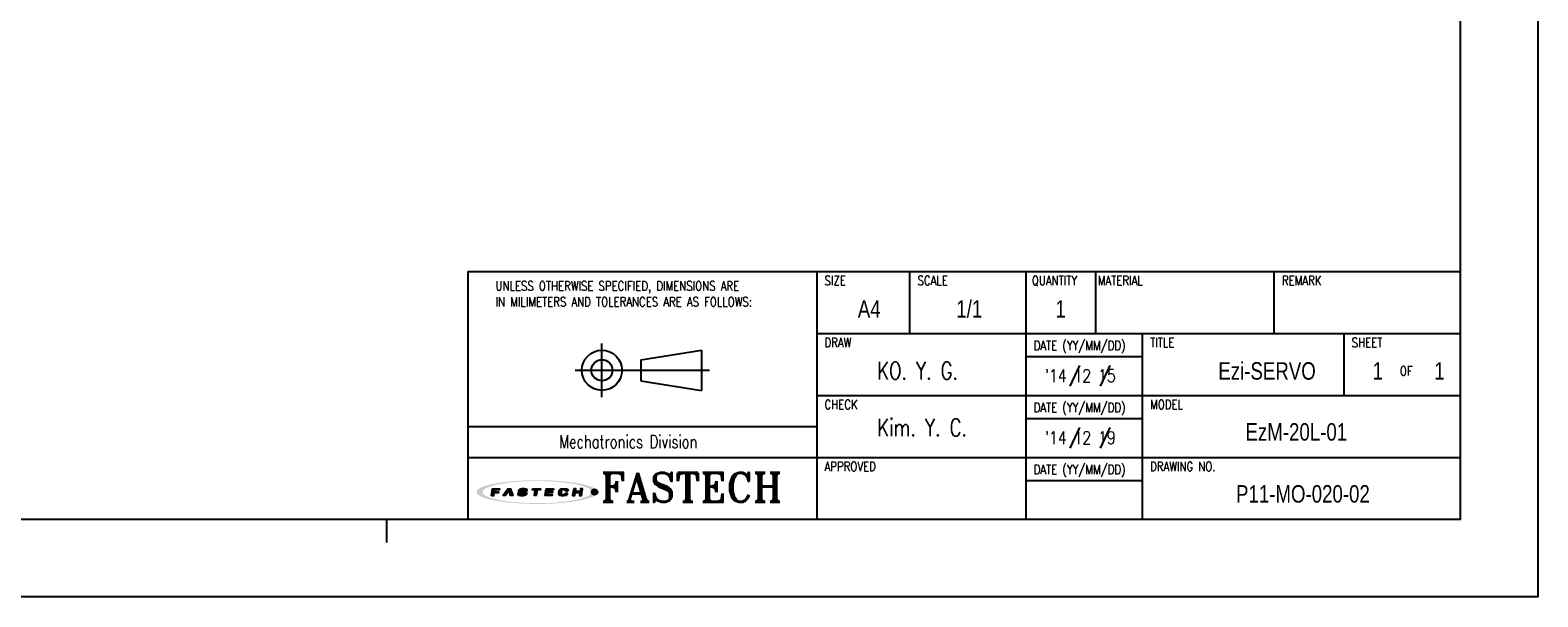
# Model space of a CAD drawing. Header units: millimetres. Extents: x 0 to 297, y 0 to 210.
# Tile 2 of 4: x 103 to 297, y 0 to 73. Entities that reach past the tile are written whole.
import ezdxf

# ---------------------------------------------------------------- set-up
doc = ezdxf.new("R2010")
doc.units = ezdxf.units.MM
for name, color, linetype in [('DIM', 3, 'Continuous'), ('LAYER_2', 1, 'Continuous'), ('LAYER_4', 3, 'Continuous'), ('SHEET', 1, 'Continuous')]:
    doc.layers.add(name, color=color, linetype=linetype)
doc.styles.add('SHB', font='romans.shx', dxfattribs={"width": 0.75, "bigfont": 'whgtxt.shx'})
doc.styles.add('SHEET1', font='ROMANS.SHX', dxfattribs={"width": 0.8, "height": 3})
doc.styles.add('SHEET2', font='txt', dxfattribs={"width": 0.8, "height": 3})
doc.styles.add('SHEET3', font='ROMANT.SHX', dxfattribs={"height": 3})

# ---------------------------------------------------------------- blocks, each defined once
blk = doc.blocks.new('AI9-BLK2')
at = {"layer": 'LAYER_4'}
h = blk.add_hatch(color=12, dxfattribs=at)
edge = h.paths.add_edge_path()
edge.add_spline(control_points=[(66.5, 0), (66.5, -3.5), (61.3, -5.3), (58.7, -6.3), (52, -8.8), (44.8, -10), (37.7, -11), (17.3, -13.9), (-3.7, -14.1), (-24.3, -12.5), (-32.9, -11.8), (-41.6, -10.8), (-50, -8.9), (-54.9, -7.7), (-60.6, -6.4), (-64.7, -3.2), (-73, 3.4), (-52.4, 8.3), (-49.2, 9), (-40.6, 10.9), (-31.8, 11.9), (-23.1, 12.6), (-12.4, 13.4), (-1.5, 13.6), (9.2, 13.3), (19.1, 13), (29, 12.3), (38.8, 10.9), (45.7, 9.9), (52.7, 8.7), (59.3, 6.1), (61.8, 5.2), (66.5, 3.3), (66.5, 0), (66.6, -0.8), (73.6, -0.7), (73.6, 0), (73.5, 3.5), (68.7, 5.4), (66.1, 6.4), (59.6, 9), (52.6, 10.3), (45.8, 11.3), (24.9, 14.6), (3.4, 15.1), (-17.7, 14), (-27.4, 13.6), (-37.2, 12.7), (-46.8, 11.2), (-53.5, 10.1), (-60.4, 8.7), (-66.7, 6.1), (-69.1, 5.1), (-73.9, 3.1), (-73.6, -0.3), (-73.4, -3.7), (-68.1, -5.6), (-65.5, -6.6), (-58.9, -9.2), (-51.8, -10.4), (-44.8, -11.5), (-35, -13), (-25, -13.7), (-15.1, -14.2), (5.8, -15), (27.1, -14.4), (47.8, -11), (54.2, -9.9), (60.6, -8.6), (66.6, -6.1), (69.1, -5.1), (73.5, -3.2), (73.6, 0), (73.6, 0.8), (66.6, 0.9), (66.5, 0)], knot_values=[0, 0, 0, 0, 1, 1, 1, 2, 2, 2, 3, 3, 3, 4, 4, 4, 5, 5, 5, 6, 6, 6, 7, 7, 7, 8, 8, 8, 9, 9, 9, 10, 10, 10, 11, 11, 11, 12, 12, 12, 13, 13, 13, 14, 14, 14, 15, 15, 15, 16, 16, 16, 17, 17, 17, 18, 18, 18, 19, 19, 19, 20, 20, 20, 21, 21, 21, 22, 22, 22, 23, 23, 23, 24, 24, 24, 25, 25, 25, 25], degree=3, periodic=0)
blk = doc.blocks.new('AI9-BLK1')
at = {"layer": 'LAYER_4', "color": 7}
blk.add_blockref('AI9-BLK2', (0, 0), dxfattribs=at)
blk = doc.blocks.new('AI9-BLK3')
at = {"layer": 'LAYER_2'}
for points in [[(-55.6, -4.3), (-54.1, 4.2), (-45.8, 4.1), (-46, 2.8), (-51.9, 2.8), (-52.2, 0.7), (-46.8, 0.6), (-47, -0.8), (-52.4, -0.8), (-53.1, -4.3)], [(-41.4, -4.2), (-35.7, 4.2), (-32.1, 4.2), (-29.5, -4.1), (-32.2, -4.1), (-34.2, 2.7), (-38.7, -4.2)], [(-5.3, 4.2), (4.3, 4.1), (4.1, 2.7), (0.4, 2.7), (-0.8, -4.2), (-3.2, -4.2), (-2.1, 2.7), (-5.6, 2.7)], [(11.4, 4.2), (20, 4.1), (19.8, 2.8), (13.7, 2.8), (13.4, 0.8), (19, 0.7), (18.8, -0.6), (13.1, -0.6), (12.7, -2.7), (18.7, -2.8), (18.5, -4.2), (9.9, -4.2)], [(45, 4.2), (43.5, -4.1), (46, -4.2), (46.6, -0.6), (52.3, -0.7), (51.7, -4.2), (54.1, -4.2), (55.6, 4.2), (53.1, 4.2), (52.5, 0.8), (46.9, 0.8), (47.5, 4.2)]]:
    blk.add_hatch(color=12, dxfattribs=at).paths.add_polyline_path(points)
h = blk.add_hatch(color=12, dxfattribs=at)
edge = h.paths.add_edge_path()
edge.add_spline(control_points=[(-15.2, -1.5), (-15.2, -2.9), (-16.3, -2.9), (-17.5, -2.9), (-17.7, -2.9), (-18.2, -2.9), (-18.5, -2.9), (-20, -2.9), (-20.4, -2.7), (-20.4, -2.1), (-20.4, -1.9), (-20.4, -1.4), (-20.4, -1.4), (-20.4, -1.4), (-22.9, -1.4), (-22.9, -1.4), (-22.9, -1.4), (-22.9, -2.3), (-22.9, -2.5), (-22.9, -3.9), (-21.3, -4.3), (-19.8, -4.3), (-19.5, -4.3), (-17.1, -4.3), (-16.9, -4.3), (-14.1, -4.3), (-12.8, -3.1), (-12.8, -1.8), (-12.8, -1.7), (-12.8, -1.1), (-12.8, -1), (-12.8, 0.2), (-14.1, 0.7), (-16.1, 0.7), (-16.3, 0.7), (-17.5, 0.7), (-17.7, 0.7), (-19.1, 0.7), (-19.7, 0.9), (-19.6, 1.9), (-19.5, 2.9), (-18.4, 2.9), (-17.8, 2.9), (-17.6, 2.9), (-16.5, 2.9), (-16.2, 2.9), (-15, 2.9), (-14.8, 2.6), (-14.8, 2.3), (-14.8, 2.1), (-14.9, 1.7), (-14.9, 1.7), (-14.9, 1.7), (-12.3, 1.6), (-12.3, 1.6), (-12.3, 1.6), (-12.3, 2.6), (-12.3, 2.8), (-12.3, 3.9), (-14.1, 4.3), (-15.7, 4.3), (-16.8, 4.3), (-17.9, 4.3), (-18.2, 4.3), (-20.4, 4.3), (-22, 3.6), (-22.1, 2), (-22.1, 1.8), (-22.1, 1.3), (-22.1, 1.1), (-22.2, -0.1), (-20.7, -0.6), (-19.2, -0.6), (-19, -0.6), (-17.3, -0.7), (-17.1, -0.7), (-15.5, -0.7), (-15.2, -1.1), (-15.2, -1.5)], knot_values=[0, 0, 0, 0, 1, 1, 1, 2, 2, 2, 3, 3, 3, 4, 4, 4, 5, 5, 5, 6, 6, 6, 7, 7, 7, 8, 8, 8, 9, 9, 9, 10, 10, 10, 11, 11, 11, 12, 12, 12, 13, 13, 13, 14, 14, 14, 15, 15, 15, 16, 16, 16, 17, 17, 17, 18, 18, 18, 19, 19, 19, 20, 20, 20, 21, 21, 21, 22, 22, 22, 23, 23, 23, 24, 24, 24, 25, 25, 25, 26, 26, 26, 26], degree=3, periodic=0)
h = blk.add_hatch(color=12, dxfattribs=at)
edge = h.paths.add_edge_path()
edge.add_spline(control_points=[(35, 1.4), (35, 1.4), (37.4, 1.4), (37.4, 1.4), (37.4, 1.4), (37.5, 2), (37.5, 2.4), (37.5, 3.1), (37.3, 4.2), (34.5, 4.2), (34.2, 4.2), (32.2, 4.2), (31.6, 4.2), (28.5, 4.3), (27.4, 2.7), (27.2, 1.5), (27.1, 1), (26.8, -0.6), (26.7, -1.2), (26.5, -2.6), (26.6, -4.3), (30.1, -4.3), (30.5, -4.3), (31.7, -4.3), (32.2, -4.3), (34.9, -4.3), (36.6, -4), (36.9, -2.3), (36.9, -1.9), (37, -1.1), (37, -1.1), (37, -1.1), (34.6, -1.1), (34.6, -1.1), (34.6, -1.1), (34.6, -1.6), (34.6, -1.7), (34.4, -2.5), (33.8, -2.8), (32.5, -2.8), (32.2, -2.8), (31.2, -2.8), (30.8, -2.8), (29.4, -2.8), (29.1, -2.3), (29.2, -1.4), (29.2, -1), (29.5, 0.7), (29.5, 1.1), (29.8, 2.5), (30.7, 2.8), (31.7, 2.8), (32.2, 2.8), (33.4, 2.8), (33.7, 2.8), (34.7, 2.8), (35.1, 2.5), (35.1, 1.9), (35, 1.7), (35, 1.4), (35, 1.4)], knot_values=[0, 0, 0, 0, 1, 1, 1, 2, 2, 2, 3, 3, 3, 4, 4, 4, 5, 5, 5, 6, 6, 6, 7, 7, 7, 8, 8, 8, 9, 9, 9, 10, 10, 10, 11, 11, 11, 12, 12, 12, 13, 13, 13, 14, 14, 14, 15, 15, 15, 16, 16, 16, 17, 17, 17, 18, 18, 18, 19, 19, 19, 20, 20, 20, 20], degree=3, periodic=0)
at = {"layer": 'LAYER_2', "color": 12}
for points in [[(-55.6, -4.3), (-54.1, 4.2), (-45.8, 4.1), (-46, 2.8), (-51.9, 2.8), (-52.2, 0.7), (-46.8, 0.6), (-47, -0.8), (-52.4, -0.8), (-53.1, -4.3)], [(-41.4, -4.2), (-35.7, 4.2), (-32.1, 4.2), (-29.5, -4.1), (-32.2, -4.1), (-34.2, 2.7), (-38.7, -4.2)], [(-5.3, 4.2), (4.3, 4.1), (4.1, 2.7), (0.4, 2.7), (-0.8, -4.2), (-3.2, -4.2), (-2.1, 2.7), (-5.6, 2.7)], [(11.4, 4.2), (20, 4.1), (19.8, 2.8), (13.7, 2.8), (13.4, 0.8), (19, 0.7), (18.8, -0.6), (13.1, -0.6), (12.7, -2.7), (18.7, -2.8), (18.5, -4.2), (9.9, -4.2)], [(45, 4.2), (43.5, -4.1), (46, -4.2), (46.6, -0.6), (52.3, -0.7), (51.7, -4.2), (54.1, -4.2), (55.6, 4.2), (53.1, 4.2), (52.5, 0.8), (46.9, 0.8), (47.5, 4.2)]]:
    blk.add_lwpolyline(points, close=True, dxfattribs=at)
for points, knots in [([(-15.2, -1.5), (-15.2, -2.9), (-16.3, -2.9), (-17.5, -2.9), (-17.7, -2.9), (-18.2, -2.9), (-18.5, -2.9), (-20, -2.9), (-20.4, -2.7), (-20.4, -2.1), (-20.4, -1.9), (-20.4, -1.4), (-20.4, -1.4), (-20.4, -1.4), (-22.9, -1.4), (-22.9, -1.4), (-22.9, -1.4), (-22.9, -2.3), (-22.9, -2.5), (-22.9, -3.9), (-21.3, -4.3), (-19.8, -4.3), (-19.5, -4.3), (-17.1, -4.3), (-16.9, -4.3), (-14.1, -4.3), (-12.8, -3.1), (-12.8, -1.8), (-12.8, -1.7), (-12.8, -1.1), (-12.8, -1), (-12.8, 0.2), (-14.1, 0.7), (-16.1, 0.7), (-16.3, 0.7), (-17.5, 0.7), (-17.7, 0.7), (-19.1, 0.7), (-19.7, 0.9), (-19.6, 1.9), (-19.5, 2.9), (-18.4, 2.9), (-17.8, 2.9), (-17.6, 2.9), (-16.5, 2.9), (-16.2, 2.9), (-15, 2.9), (-14.8, 2.6), (-14.8, 2.3), (-14.8, 2.1), (-14.9, 1.7), (-14.9, 1.7), (-14.9, 1.7), (-12.3, 1.6), (-12.3, 1.6), (-12.3, 1.6), (-12.3, 2.6), (-12.3, 2.8), (-12.3, 3.9), (-14.1, 4.3), (-15.7, 4.3), (-16.8, 4.3), (-17.9, 4.3), (-18.2, 4.3), (-20.4, 4.3), (-22, 3.6), (-22.1, 2), (-22.1, 1.8), (-22.1, 1.3), (-22.1, 1.1), (-22.2, -0.1), (-20.7, -0.6), (-19.2, -0.6), (-19, -0.6), (-17.3, -0.7), (-17.1, -0.7), (-15.5, -0.7), (-15.2, -1.1), (-15.2, -1.5)], [0, 0, 0, 0, 1, 1, 1, 2, 2, 2, 3, 3, 3, 4, 4, 4, 5, 5, 5, 6, 6, 6, 7, 7, 7, 8, 8, 8, 9, 9, 9, 10, 10, 10, 11, 11, 11, 12, 12, 12, 13, 13, 13, 14, 14, 14, 15, 15, 15, 16, 16, 16, 17, 17, 17, 18, 18, 18, 19, 19, 19, 20, 20, 20, 21, 21, 21, 22, 22, 22, 23, 23, 23, 24, 24, 24, 25, 25, 25, 26, 26, 26, 26]), ([(35, 1.4), (35, 1.4), (37.4, 1.4), (37.4, 1.4), (37.4, 1.4), (37.5, 2), (37.5, 2.4), (37.5, 3.1), (37.3, 4.2), (34.5, 4.2), (34.2, 4.2), (32.2, 4.2), (31.6, 4.2), (28.5, 4.3), (27.4, 2.7), (27.2, 1.5), (27.1, 1), (26.8, -0.6), (26.7, -1.2), (26.5, -2.6), (26.6, -4.3), (30.1, -4.3), (30.5, -4.3), (31.7, -4.3), (32.2, -4.3), (34.9, -4.3), (36.6, -4), (36.9, -2.3), (36.9, -1.9), (37, -1.1), (37, -1.1), (37, -1.1), (34.6, -1.1), (34.6, -1.1), (34.6, -1.1), (34.6, -1.6), (34.6, -1.7), (34.4, -2.5), (33.8, -2.8), (32.5, -2.8), (32.2, -2.8), (31.2, -2.8), (30.8, -2.8), (29.4, -2.8), (29.1, -2.3), (29.2, -1.4), (29.2, -1), (29.5, 0.7), (29.5, 1.1), (29.8, 2.5), (30.7, 2.8), (31.7, 2.8), (32.2, 2.8), (33.4, 2.8), (33.7, 2.8), (34.7, 2.8), (35.1, 2.5), (35.1, 1.9), (35, 1.7), (35, 1.4), (35, 1.4)], [0, 0, 0, 0, 1, 1, 1, 2, 2, 2, 3, 3, 3, 4, 4, 4, 5, 5, 5, 6, 6, 6, 7, 7, 7, 8, 8, 8, 9, 9, 9, 10, 10, 10, 11, 11, 11, 12, 12, 12, 13, 13, 13, 14, 14, 14, 15, 15, 15, 16, 16, 16, 17, 17, 17, 18, 18, 18, 19, 19, 19, 20, 20, 20, 20])]:
    blk.add_open_spline(points, degree=3, knots=knots, dxfattribs=at)

msp = doc.modelspace()

# ---------------------------------------------------------------- hatches: boundary and pattern name
h = msp.add_hatch(color=1)
edge = h.paths.add_edge_path()
edge.add_arc((175.3273, 13.5263), 0.3631, 0, 360)

# ---------------------------------------------------------------- linework, layer by layer
at = {"color": 4}
msp.add_line((148.5, 10), (148.5, 7), dxfattribs=at)
at = {"color": 6}
msp.add_lwpolyline([(0, 210), (297, 210), (297, 0), (0, 0)], close=True, dxfattribs=at)
at = {"color": 4}
msp.add_lwpolyline([(10, 200), (287, 200), (287, 10), (10, 10)], close=True, dxfattribs=at)
at = {"color": 1}
msp.add_circle((175.3273, 13.5263), 0.3631, dxfattribs=at)
at = {"layer": 'SHEET', "color": 7}
for p, q in [((159, 42), (287, 42)), ((159, 42), (159, 10)), ((204, 42), (204, 10)), ((159, 22), (204, 22))]:
    msp.add_line(p, q, dxfattribs=at)
at = {"layer": 'SHEET'}
for p, q in [((216, 34), (216, 42)), ((231, 10), (231, 42)), ((240, 34), (240, 42)), ((263, 34), (263, 42)), ((204, 34), (287, 34)), ((246, 10), (246, 34)), ((272, 26), (272, 34)), ((176.2842, 25.7883), (176.2842, 32.7016)), ((181.284, 30.6029), (189.1232, 31.8375)), ((189.1232, 31.8375), (189.1232, 26.6525)), ((172.8275, 29.245), (190.1725, 29.245)), ((181.284, 30.6029), (181.284, 27.887)), ((231, 31), (246, 31)), ((237.8801, 29.8615), (236.6289, 27.2039)), ((241.7992, 29.8574), (240.5481, 27.1998)), ((181.284, 27.887), (189.1232, 26.6525)), ((204, 26), (287, 26)), ((231, 23), (246, 23)), ((237.8801, 21.8615), (236.6289, 19.2039)), ((241.7992, 21.8574), (240.5481, 19.1998)), ((159, 18), (287, 18)), ((231, 15), (246, 15))]:
    msp.add_line(p, q, dxfattribs=at)
for radius in [2.5925, 1.358]:
    msp.add_circle((176.2842, 29.245), radius, dxfattribs=at)

# ---------------------------------------------------------------- block references
at = {"layer": 'LAYER_2', "color": 7, "lineweight": 5, "xscale": 0.1058400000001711, "yscale": 0.1058400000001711, "zscale": 0.1058400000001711}
msp.add_blockref('AI9-BLK3', (167.9037, 13.5118), dxfattribs=at)
at = {"layer": 'LAYER_4', "color": 7, "lineweight": 5, "xscale": 0.1058400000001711, "yscale": 0.1058400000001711, "zscale": 0.1058400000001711}
msp.add_blockref('AI9-BLK1', (167.9122, 13.5237), dxfattribs=at)

# ---------------------------------------------------------------- texts
at = {"layer": 'DIM', "color": 3, "style": 'SHB', "width": 0.75}
for s, p in [('KO. Y. G.', (211.8051, 28.064)), ('Kim. Y. C.', (211.8051, 20.7363))]:
    msp.add_text(s, height=2.25, dxfattribs=at).set_placement(p)
at = {"layer": 'SHEET'}
for s, height, style, width, p in [('SIZE', 1.2, 'SHEET1', 0.8, (204.9897, 40.2302)), ('SCALE', 1.2, 'SHEET1', 0.8, (216.9897, 40.2302)), ('QUANTITY', 1.2, 'SHEET1', 0.8, (231.7296, 40.2302)), ('MATERIAL', 1.2, 'SHEET1', 0.8, (240.2397, 40.2302)), ('REMARK', 1.2, 'SHEET1', 0.8, (263.9897, 40.2302)), ('UNLESS OTHERWISE SPECIFIED, DIMENSIONS ARE', 1.2, 'SHEET1', 0.8, (162.555, 39.5229)), ('IN MILIMETERS AND TOLERANCES ARE AS FOLLOWS:', 1.2, 'SHEET1', 0.8, (162.555, 37.4826)), ('DRAW', 1.2, 'SHEET1', 0.8, (204.9897, 32.2302)), ('DATE (YY/MM/DD)', 1.2, 'SHEET1', 0.8, (231.9639, 31.8409)), ('TITLE', 1.2, 'SHEET1', 0.8, (246.9897, 32.2302)), ('SHEET', 1.2, 'SHEET1', 0.8, (272.9897, 32.2302)), ('OF', 1.2, 'SHEET1', 0.8, (279.2077, 28.5546)), ('CHECK', 1.2, 'SHEET1', 0.8, (204.9897, 24.2302)), ('MODEL', 1.2, 'SHEET1', 0.8, (246.9897, 24.2302)), ('DATE (YY/MM/DD)', 1.2, 'SHEET1', 0.8, (231.9639, 23.8409)), ('Mechatronics Division', 1.65, 'SHEET3', 0.75, (170.7693, 19.1978)), ('APPROVED', 1.2, 'SHEET1', 0.8, (204.9897, 16.2302)), ('DATE (YY/MM/DD)', 1.2, 'SHEET1', 0.8, (231.9639, 15.8409)), ('DRAWING NO.', 1.2, 'SHEET1', 0.8, (246.9897, 16.2302))]:
    msp.add_text(s, height=height, dxfattribs=dict(at, style=style, width=width)).set_placement(p)
at = {"layer": 'SHEET', "color": 7, "style": 'SHEET2', "width": 0.8}
for s, p in [('A4', (209.2863, 36.034)), ('1/1', (221.9959, 36.034)), ('1', (234.7766, 36.034)), ('Ezi-SERVO', (255.7838, 28.034)), ('1', (275.6812, 28.034)), ('1', (283.6392, 28.034)), ('EzM-20L-01', (259.2918, 20.1668)), ('P11-MO-020-02', (258.0673, 12.1668))]:
    msp.add_text(s, height=2.25, dxfattribs=at).set_placement(p)
at = {"layer": 'SHEET', "color": 3, "style": 'SHEET1', "width": 0.8}
for s, p in [("'14 12 15", (233.3819, 27.7103)), ("'14 12 19", (233.3819, 19.7103))]:
    msp.add_text(s, height=1.65, dxfattribs=at).set_placement(p)
at = {"layer": 'SHEET', "color": 7, "style": 'SHEET3'}
msp.add_text('FASTECH', height=3.75, dxfattribs=at).set_placement((176.105, 12.26))

doc.saveas('drawing.dxf')
